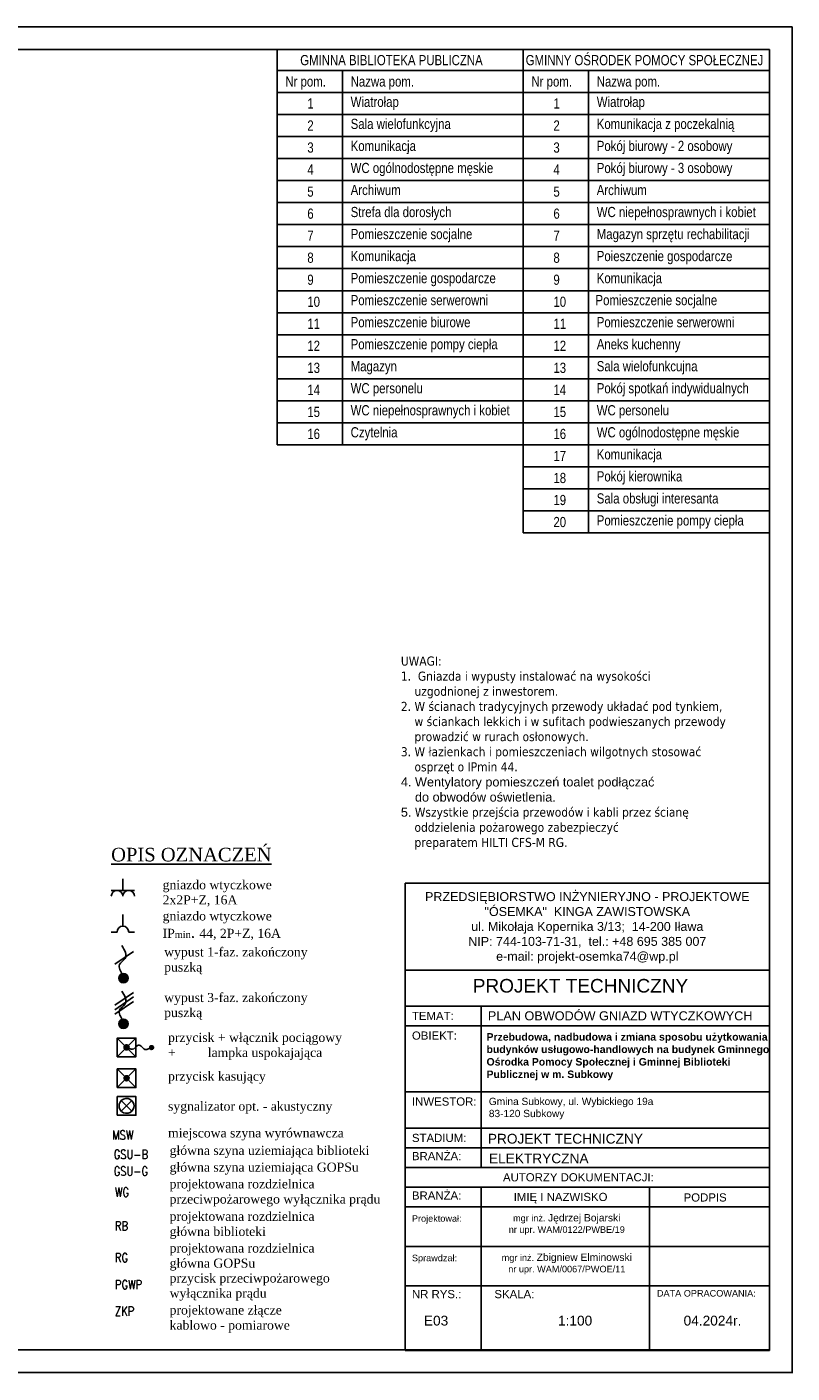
# Model space of a CAD drawing. Header units: inches. Extents: x 6268 to 12323, y 5221 to 42059.
# Tile 89 of 98: x 10481 to 12168, y 32922 to 35892. Entities that reach past the tile are written whole.
import ezdxf
from ezdxf.enums import TextEntityAlignment as Align

# ---------------------------------------------------------------- set-up
doc = ezdxf.new("R2010")
doc.units = ezdxf.units.IN
doc.header["$MEASUREMENT"] = 0
doc.layers.add('CP_LINENORM', color=253, linetype='Continuous')
doc.styles.add('Cienka', font='romans.shx')
doc.styles.add('CP_ATTR', font='romans.shx')
doc.styles.get("Standard").update_dxf_attribs({"font": 'txt.shx'})

# ---------------------------------------------------------------- blocks, each defined once
blk = doc.blocks.new('cp_num_el')
at = {"linetype": 'ByBlock', "style": 'CP_ATTR', "width": 0.8, "flags": 12}
blk.add_attdef('VAL', (0, 0), '', height=1, dxfattribs=at)
blk = doc.blocks.new('CPEL_2588')
for p, q in [((0, 0), (0, -0.4)), ((-0.4, -0.6), (-0.2, -0.6)), ((0.2, -0.6), (0.4, -0.6))]:
    blk.add_line(p, q)
blk.add_arc((0, -0.6), 0.2, 360, 180)
at = {"linetype": 'ByBlock', "style": 'CP_ATTR', "flags": 9}
for tag, p in [('NAME', (-0.092, -0.018)), ('GROUP', (-0.092, -0.018)), ('NUMBER', (-0.092, -0.018)), ('PRODUCER', (-0.092, -0.018)), ('ARTICLE', (-0.092, -0.018)), ('CHARACTER', (-0.092, -0.018)), ('VOLTAGE', (-0.092, -0.019)), ('WEIGHT', (-0.092, -0.018)), ('OTHER', (-0.092, -0.018)), ('PRODUCT-TYPE', (-0.092, -0.019)), ('ORDER-NO', (-0.092, -0.019)), ('POWER', (-0.092, -0.019))]:
    blk.add_attdef(tag, text='', height=0.00005, dxfattribs=at).set_placement(p, align=Align.MIDDLE_LEFT)
blk = doc.blocks.new('CPEL_25872')
for p in [(0, 0), (-0.4, -0.4), (0.4, -0.4)]:
    blk.add_line(p, (0, -0.4))
for centre, start in [((-0.2, -0.6), 360), ((0.2, -0.6), 0)]:
    blk.add_arc(centre, 0.2, start, 180)
at = {"linetype": 'ByBlock', "style": 'CP_ATTR', "flags": 9}
for tag, p in [('NAME', (-0.092, -0.018)), ('GROUP', (-0.092, -0.018)), ('NUMBER', (-0.092, -0.018)), ('PRODUCER', (-0.092, -0.018)), ('ARTICLE', (-0.092, -0.018)), ('CHARACTER', (-0.092, -0.018)), ('VOLTAGE', (-0.092, -0.019)), ('WEIGHT', (-0.092, -0.018)), ('OTHER', (-0.092, -0.018)), ('PRODUCT-TYPE', (-0.092, -0.019)), ('ORDER-NO', (-0.092, -0.019)), ('POWER', (-0.092, -0.019))]:
    blk.add_attdef(tag, text='', height=0.00005, dxfattribs=at).set_placement(p, align=Align.MIDDLE_LEFT)
blk = doc.blocks.new('CPEL_2580_1')
h = blk.add_hatch(color=256)
h.paths.add_polyline_path([(0.2, 0, 1), (-0.2, 0, 1)])
h.paths.add_polyline_path([(-0.092, -0.018), (-0.092, -0.018), (-0.092, -0.018), (-0.092, -0.018)], flags=24)
h.paths.add_polyline_path([(-0.092, -0.018), (-0.091, -0.018), (-0.091, -0.018), (-0.092, -0.018)], flags=24)
h.paths.add_polyline_path([(-0.092, -0.019), (-0.091, -0.019), (-0.091, -0.018), (-0.092, -0.018)], flags=24)
h.paths.add_polyline_path([(-0.092, -0.019), (-0.091, -0.019), (-0.091, -0.019), (-0.092, -0.019)], flags=24)
h.paths.add_polyline_path([(-0.092, -0.018), (-0.092, -0.018), (-0.092, -0.018), (-0.092, -0.018)], flags=24)
h.paths.add_polyline_path([(-0.092, -0.019), (-0.092, -0.019), (-0.092, -0.019), (-0.092, -0.019)], flags=24)
h.paths.add_polyline_path([(-0.092, -0.019), (-0.091, -0.019), (-0.091, -0.019), (-0.092, -0.019)], flags=24)
h.paths.add_polyline_path([(-0.092, -0.018), (-0.091, -0.018), (-0.091, -0.018), (-0.092, -0.018)], flags=24)
h.paths.add_polyline_path([(-0.092, -0.018), (-0.091, -0.018), (-0.091, -0.018), (-0.092, -0.018)], flags=24)
h.paths.add_polyline_path([(-0.092, -0.019), (-0.092, -0.019), (-0.092, -0.018), (-0.092, -0.018)], flags=24)
h.paths.add_polyline_path([(-0.092, -0.019), (-0.091, -0.019), (-0.091, -0.018), (-0.092, -0.018)], flags=24)
h.paths.add_polyline_path([(-0.092, -0.018), (-0.092, -0.018), (-0.092, -0.018), (-0.092, -0.018)], flags=24)
blk.add_circle((0, 0), 0.2)
at = {"linetype": 'ByBlock', "style": 'CP_ATTR', "flags": 9}
for tag, p in [('NAME', (-0.092, -0.018)), ('GROUP', (-0.092, -0.018)), ('NUMBER', (-0.092, -0.018)), ('PRODUCER', (-0.092, -0.018)), ('ARTICLE', (-0.092, -0.018)), ('CHARACTER', (-0.092, -0.018)), ('VOLTAGE', (-0.092, -0.019)), ('WEIGHT', (-0.092, -0.018)), ('OTHER', (-0.092, -0.018)), ('PN', (-0.092, -0.018)), ('TEMPERATURE', (-0.092, -0.018)), ('FLOW', (-0.092, -0.018)), ('PRODUCT-TYPE', (-0.092, -0.019)), ('ORDER-NO', (-0.092, -0.019)), ('POWER', (-0.092, -0.019)), ('QUANTITY', (-0.092, -0.019)), ('EQUIPMENT', (-0.092, -0.019)), ('DN', (-0.091, -0.019)), ('PRICE', (-0.091, -0.019))]:
    blk.add_attdef(tag, text='', height=0.00005, dxfattribs=at).set_placement(p, align=Align.MIDDLE_LEFT)

msp = doc.modelspace()

# ---------------------------------------------------------------- linework, layer by layer
at = {"linetype": 'Continuous'}
for p, q in [((6468.073, 35842.31), (12118.073, 35842.31)), ((12118.073, 32972.31), (12118.073, 35842.31)), ((6468.073, 32973.31), (12118.073, 32973.31))]:
    msp.add_line(p, q, dxfattribs=at)
for p, q in [((11032.77, 35842.31), (11575.422, 35842.31)), ((11032.77, 35842.31), (11575.422, 35842.31)), ((11032.77, 34970.21), (11032.77, 35842.31)), ((11575.422, 35842.31), (12118.073, 35842.31)), ((11575.422, 34775.81), (11575.422, 35842.31)), ((11575.422, 35842.31), (12118.073, 35842.31)), ((11575.422, 35842.31), (12118.073, 35842.31)), ((12118.073, 34775.81), (12118.073, 35842.31)), ((11032.77, 35796.41), (11575.422, 35796.41)), ((11032.77, 35796.41), (11575.422, 35796.41)), ((11176.77, 34970.21), (11176.77, 35796.41)), ((11575.422, 35796.41), (12118.073, 35796.41)), ((11575.422, 35796.41), (12118.073, 35796.41)), ((11719.422, 34775.81), (11719.422, 35796.41)), ((11032.77, 35747.81), (11575.422, 35747.81)), ((11032.77, 35747.81), (11575.422, 35747.81)), ((11575.422, 35747.81), (12118.073, 35747.81)), ((11575.422, 35747.81), (12118.073, 35747.81)), ((11032.77, 35699.21), (11575.422, 35699.21)), ((11575.422, 35699.21), (12118.073, 35699.21)), ((11032.77, 35650.61), (11575.422, 35650.61)), ((11575.422, 35650.61), (12118.073, 35650.61)), ((11032.77, 35602.01), (11575.422, 35602.01)), ((11575.422, 35602.01), (12118.073, 35602.01)), ((11032.77, 35553.41), (11575.422, 35553.41)), ((11575.422, 35553.41), (12118.073, 35553.41)), ((11032.77, 35504.81), (11575.422, 35504.81)), ((11575.422, 35504.81), (12118.073, 35504.81)), ((11032.77, 35456.21), (11575.422, 35456.21)), ((11575.422, 35456.21), (12118.073, 35456.21)), ((11032.77, 35407.61), (11575.422, 35407.61)), ((11575.422, 35407.61), (12118.073, 35407.61)), ((11032.77, 35359.01), (11575.422, 35359.01)), ((11575.422, 35359.01), (12118.073, 35359.01)), ((11032.77, 35310.41), (11575.422, 35310.41)), ((11575.422, 35310.41), (12118.073, 35310.41)), ((11032.77, 35261.81), (11575.422, 35261.81)), ((11575.422, 35261.81), (12118.073, 35261.81)), ((11032.77, 35213.21), (11575.422, 35213.21)), ((11575.422, 35213.21), (12118.073, 35213.21)), ((11032.77, 35164.61), (11575.422, 35164.61)), ((11575.422, 35164.61), (12118.073, 35164.61)), ((11032.77, 35116.01), (11575.422, 35116.01)), ((11575.422, 35116.01), (12118.073, 35116.01)), ((11032.77, 35067.41), (11575.422, 35067.41)), ((11575.422, 35067.41), (12118.073, 35067.41)), ((11032.77, 35018.81), (11575.422, 35018.81)), ((11575.422, 35018.81), (12118.073, 35018.81)), ((11032.77, 34970.21), (11575.422, 34970.21)), ((11575.422, 34970.21), (12118.073, 34970.21)), ((11575.422, 34921.61), (12118.073, 34921.61)), ((11575.422, 34873.01), (12118.073, 34873.01)), ((11575.422, 34824.41), (12118.073, 34824.41)), ((11575.422, 34775.81), (12118.073, 34775.81)), ((11314.606, 34003.195), (12118.073, 34003.195)), ((11314.606, 33114.795), (11314.606, 34003.195)), ((12118.073, 32972.31), (12118.073, 34003.195)), ((11314.606, 33811.157), (12118.073, 33811.157)), ((11314.606, 33732.182), (12118.073, 33732.182)), ((11482.209, 33375.816), (11482.209, 33732.182)), ((11314.606, 33688.745), (12118.073, 33688.745)), ((11314.606, 33543.16), (12118.073, 33543.16)), ((11314.606, 33462.688), (12118.073, 33462.688)), ((11314.606, 33419.252), (12118.073, 33419.252)), ((11314.606, 33375.816), (12118.073, 33375.816)), ((11314.606, 33332.38), (12118.073, 33332.38)), ((11482.209, 33114.795), (11482.209, 33332.38)), ((11853.681, 33114.795), (11853.681, 33332.38)), ((11314.606, 33288.943), (12118.073, 33288.943)), ((11314.606, 33201.869), (12118.073, 33201.869)), ((11314.606, 32972.31), (11314.606, 33114.795)), ((11314.606, 33114.795), (12118.073, 33114.795)), ((11314.606, 33114.795), (12118.073, 33114.795)), ((11482.209, 32972.31), (11482.209, 33114.795)), ((11853.681, 32972.31), (11853.681, 33114.795)), ((11314.606, 32972.31), (12118.073, 32972.31))]:
    msp.add_line(p, q)
at = {"ltscale": 0.5}
for p, q in [((10674.489, 33824.403, -298.139), (10716.204, 33852.673, -298.139)), ((10674.489, 33733.825, -298.139), (10716.204, 33762.095, -298.139)), ((10674.489, 33723.825, -298.139), (10716.204, 33752.095, -298.139)), ((10674.489, 33713.825, -298.139), (10716.204, 33742.095, -298.139))]:
    msp.add_line(p, q, dxfattribs=at)
for points in [[(10680.015, 33620.248), (10680.015, 33661.463), (10721.092, 33661.463), (10721.092, 33620.248)], [(10696.707, 33644.78), (10700.48, 33640.863), (10696.707, 33636.939), (10695.691, 33638.397), (10695.109, 33639.989), (10695.109, 33641.73), (10695.691, 33643.33)], [(10696.707, 33644.78), (10698.012, 33645.797), (10699.754, 33646.23), (10701.353, 33646.23), (10703.094, 33645.797), (10704.399, 33644.78), (10700.48, 33640.863)], [(10696.707, 33636.939), (10700.48, 33640.855), (10704.399, 33636.939), (10703.094, 33635.922), (10701.353, 33635.489), (10699.754, 33635.489), (10698.012, 33635.922)], [(10700.483, 33640.855), (10704.399, 33644.772), (10705.562, 33642.888), (10705.998, 33640.855), (10705.562, 33638.68), (10704.399, 33636.939)], [(10680.015, 33552.331), (10680.015, 33593.554), (10721.092, 33593.554), (10721.092, 33552.331)], [(10696.707, 33569.022), (10700.48, 33572.947), (10704.399, 33569.022), (10703.094, 33568.005), (10701.353, 33567.572), (10699.754, 33567.572), (10698.012, 33568.005), (10696.707, 33569.022), (10695.691, 33570.472), (10695.109, 33572.072), (10695.109, 33573.813), (10695.691, 33575.413), (10696.707, 33576.863), (10700.48, 33572.947)], [(10696.707, 33576.863), (10698.012, 33577.888), (10699.754, 33578.313), (10701.353, 33578.313), (10703.094, 33577.888), (10704.399, 33576.863), (10700.48, 33572.947)], [(10700.483, 33572.947), (10704.399, 33576.855), (10705.562, 33574.972), (10705.998, 33572.947), (10705.562, 33570.763), (10704.399, 33569.022)], [(10680.014, 33491.205), (10680.014, 33532.42), (10721.092, 33532.42), (10721.092, 33491.205)]]:
    msp.add_lwpolyline(points, close=True, dxfattribs=at)
for points in [[(10721.089, 33661.463), (10680.015, 33620.248)], [(10721.089, 33620.248), (10680.015, 33661.463)], [(10700.483, 33640.855), (10710.933, 33637.08)], [(10710.933, 33637.089), (10713.69, 33636.655), (10716.304, 33637.522), (10718.478, 33639.405)], [(10718.482, 33639.405), (10724.288, 33644.197)], [(10724.282, 33644.197), (10726.314, 33645.497), (10728.638, 33645.788), (10730.959, 33645.213), (10732.99, 33643.905), (10737.488, 33639.405), (10738.94, 33637.664), (10740.972, 33636.355), (10743.296, 33635.922), (10745.617, 33636.355)], [(10745.623, 33636.364), (10755.929, 33640.43)], [(10721.089, 33593.554), (10680.015, 33552.331)], [(10721.089, 33552.331), (10680.015, 33593.554)], [(10712.24, 33500.205), (10689.018, 33523.429)], [(10712.24, 33523.421), (10689.018, 33500.197)]]:
    msp.add_lwpolyline(points, dxfattribs=at)
msp.add_lwpolyline([(10752.153, 33642.013, 1.22632395), (10759.992, 33640.422), (10759.699, 33642.013), (10758.83, 33643.322)], format="xyb", dxfattribs=at)
msp.add_lwpolyline([(10715.434, 33504.705), (10716.596, 33508.188), (10717.032, 33511.813), (10716.596, 33515.438), (10715.434, 33518.921, 0.71113593), (10684.519, 33515.438), (10684.084, 33511.813), (10684.519, 33508.188, 0.71113593)], format="xyb", close=True, dxfattribs=at)
for centre, radius in [((10700.514, 33640.822), 5.483), ((10755.857, 33640.405), 4.135), ((10700.514, 33572.905), 5.483)]:
    msp.add_circle(centre, radius, dxfattribs=at)
for points in [[(10692.27, 33801.111, -298.139), (10685.048, 33823.381, -298.139), (10697.688, 33837.225, -298.139), (10690.465, 33865.562, -298.139)], [(10692.27, 33700.533, -298.139), (10685.048, 33722.803, -298.139), (10697.688, 33736.647, -298.139), (10690.465, 33764.984, -298.139)]]:
    msp.add_spline(points, degree=3, dxfattribs=at)
msp.add_open_spline([(10758.83, 33643.322), (10756.518, 33645.513), (10753.491, 33644.73), (10752.153, 33642.013)], degree=3, dxfattribs=at)
for points in [[(10706.138, 33635.347), (10706.138, 33646.229), (10695.103, 33635.347), (10695.103, 33646.229)], [(10760.129, 33636.213), (10760.129, 33644.631), (10752.004, 33636.213), (10752.004, 33644.631)], [(10706.138, 33567.434), (10706.138, 33578.316), (10695.103, 33567.434), (10695.103, 33578.316)]]:
    msp.add_solid(points, dxfattribs=at)
at = {"layer": 'CP_LINENORM', "linetype": 'Continuous'}
for p, q in [((6268.073, 35892.31), (12168.073, 35892.31)), ((12168.073, 32922.31), (12168.073, 35892.31)), ((12168.073, 32922.31), (12168.073, 35892.31)), ((6268.073, 32923.31), (12168.073, 32923.31))]:
    msp.add_line(p, q, dxfattribs=at)

# ---------------------------------------------------------------- block references
at = {"xscale": 64, "yscale": 64, "zscale": 64}
for name, p in [('CPEL_25872', (10692.464, 34012.648)), ('CPEL_2588', (10692.464, 33933.836))]:
    msp.add_blockref(name, p, dxfattribs=at)
at = {"ltscale": 0.5, "xscale": 51.10425187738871, "yscale": 51.10425187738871, "zscale": 51.10425187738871}
for p in [(10693.774, 33793.614, -298.139), (10693.774, 33693.037, -298.139)]:
    msp.add_blockref('CPEL_2580_1', p, dxfattribs=at)
at = {"xscale": 20, "yscale": 20, "zscale": 20}
for p, values in [((10668.941, 33437.472, 482.083), {'VAL': 'MSW'}), ((10672.412, 33394.77, 482.083), {'VAL': 'GSU-B'}), ((10672.412, 33357.857, 482.083), {'VAL': 'GSU-G'}), ((10675.092, 33311.445), {'VAL': 'WG'}), ((10675.092, 33237.041), {'VAL': 'RB'}), ((10675.092, 33167.097), {'VAL': 'RG'}), ((10675.092, 33107.483), {'VAL': 'PGWP'}), ((10675.092, 33048.949), {'VAL': 'ZKP'})]:
    msp.add_blockref('cp_num_el', p, dxfattribs=at).add_auto_attribs(values)

# ---------------------------------------------------------------- texts
at = {"char_height": 22.5, "style": 'Cienka'}
for s, insert, width, attachment_point in [('\\pxqc;{\\fArial|b0|i0|c238|p0;\\W0.8;GMINNA BIBLIOTEKA PUBLICZNA}', (11284.682, 35818.91), 630.51934, 5), ('\\pxqc;{\\fArial|b0|i0|c238|p0;\\W0.8;GMINNY OŚRODEK POMOCY SPOŁECZNEJ}', (11842.725, 35818.91), 630.51934, 5), ('\\pxql;{\\fArial|b0|i0|c238|p0;\\W0.8;Nr pom.}', (11050.77, 35783.21), 120.17581, 1), ('\\pxql;{\\fArial|b0|i0|c238|p0;\\W0.8;Nazwa pom.}', (11194.77, 35783.21), 167.22409, 1), ('\\pxql;{\\fArial|b0|i0|c238|p0;\\W0.8;Nr pom.}', (11593.422, 35783.21), 120.17581, 1), ('\\pxql;{\\fArial|b0|i0|c238|p0;\\W0.8;Nazwa pom.}', (11737.422, 35783.21), 167.22409, 1), ('{\\fArial|b0|i0|c238|p0;\\W0.8;1}', (11099.185, 35734.61), 46.66394, 1), ('{\\fArial|b0|i0|c238|p0;\\W0.8;1}', (11641.836, 35734.61), 46.66394, 1), ('{\\fArial|b0|i0|c238|p0;\\W0.8;2}', (11099.185, 35686.01), 46.66394, 1), ('{\\fArial|b0|i0|c238|p0;\\W0.8;2}', (11641.836, 35686.01), 46.66394, 1), ('{\\fArial|b0|i0|c238|p0;\\W0.8;3}', (11099.185, 35637.41), 46.66394, 1), ('{\\fArial|b0|i0|c238|p0;\\W0.8;3}', (11641.836, 35637.41), 46.66394, 1), ('{\\fArial|b0|i0|c238|p0;\\W0.8;4}', (11099.185, 35588.81), 46.66394, 1), ('{\\fArial|b0|i0|c238|p0;\\W0.8;4}', (11641.836, 35588.81), 46.66394, 1), ('{\\fArial|b0|i0|c238|p0;\\W0.8;5}', (11099.185, 35540.21), 46.66394, 1), ('{\\fArial|b0|i0|c238|p0;\\W0.8;5}', (11641.836, 35540.21), 46.66394, 1), ('{\\fArial|b0|i0|c238|p0;\\W0.8;6}', (11099.185, 35491.61), 46.66394, 1), ('{\\fArial|b0|i0|c238|p0;\\W0.8;6}', (11641.836, 35491.61), 46.66394, 1), ('{\\fArial|b0|i0|c238|p0;\\W0.8;7}', (11099.185, 35443.01), 46.66394, 1), ('{\\fArial|b0|i0|c238|p0;\\W0.8;7}', (11641.836, 35443.01), 46.66394, 1), ('{\\fArial|b0|i0|c238|p0;\\W0.8;8}', (11099.185, 35394.41), 46.66394, 1), ('{\\fArial|b0|i0|c238|p0;\\W0.8;8}', (11641.836, 35394.41), 46.66394, 1), ('{\\fArial|b0|i0|c238|p0;\\W0.8;9}', (11099.185, 35345.81), 46.66394, 1), ('{\\fArial|b0|i0|c238|p0;\\W0.8;9}', (11641.836, 35345.81), 46.66394, 1), ('{\\fArial|b0|i0|c238|p0;\\W0.8;10}', (11641.836, 35297.21), 46.66394, 1), ('{\\fArial|b0|i0|c238|p0;\\W0.8;11}', (11099.185, 35248.61), 46.66394, 1), ('{\\fArial|b0|i0|c238|p0;\\W0.8;11}', (11641.836, 35248.61), 46.66394, 1), ('{\\fArial|b0|i0|c238|p0;\\W0.8;12}', (11099.185, 35200.01), 46.66394, 1), ('{\\fArial|b0|i0|c238|p0;\\W0.8;12}', (11641.836, 35200.01), 46.66394, 1), ('{\\fArial|b0|i0|c238|p0;\\W0.8;13}', (11099.185, 35151.41), 46.66394, 1), ('{\\fArial|b0|i0|c238|p0;\\W0.8;13}', (11641.836, 35151.41), 46.66394, 1), ('{\\fArial|b0|i0|c238|p0;\\W0.8;14}', (11099.185, 35102.81), 46.66394, 1), ('{\\fArial|b0|i0|c238|p0;\\W0.8;14}', (11641.836, 35102.81), 46.66394, 1), ('{\\fArial|b0|i0|c238|p0;\\W0.8;15}', (11099.185, 35054.21), 46.66394, 1), ('{\\fArial|b0|i0|c238|p0;\\W0.8;15}', (11641.836, 35054.21), 46.66394, 1), ('{\\fArial|b0|i0|c238|p0;\\W0.8;16}', (11099.185, 35005.61), 46.66394, 1), ('{\\fArial|b0|i0|c238|p0;\\W0.8;16}', (11641.836, 35005.61), 46.66394, 1), ('{\\fArial|b0|i0|c238|p0;\\W0.8;17}', (11641.836, 34957.01), 46.66394, 1), ('{\\fArial|b0|i0|c238|p0;\\W0.8;18}', (11641.836, 34908.41), 46.66394, 1), ('{\\fArial|b0|i0|c238|p0;\\W0.8;19}', (11641.836, 34859.81), 46.66394, 1), ('{\\fArial|b0|i0|c238|p0;\\W0.8;20}', (11641.836, 34811.21), 46.66394, 1)]:
    msp.add_mtext(s, dxfattribs=dict(at, insert=insert, width=width, attachment_point=attachment_point))
at = {"char_height": 22.5, "attachment_point": 1, "style": 'Cienka'}
for s, insert in [('{\\fArial|b0|i0|c238|p0;\\W0.8;Wiatrołap}', (11194.77, 35738.21)), ('{\\fArial|b0|i0|c238|p0;\\W0.8;Wiatrołap}', (11737.422, 35738.21)), ('{\\fArial|b0|i0|c238|p0;\\W0.8;Sala wielofunkcyjna}', (11194.77, 35689.61)), ('{\\fArial|b0|i0|c238|p0;\\W0.8;Komunikacja z poczekalnią}', (11737.422, 35689.61)), ('{\\fArial|b0|i0|c238|p0;\\W0.8;Komunikacja}', (11194.77, 35641.01)), ('{\\fArial|b0|i0|c238|p0;\\W0.8;Pokój biurowy - 2 osobowy}', (11737.422, 35641.01)), ('{\\fArial|b0|i0|c238|p0;\\W0.8;WC ogólnodostępne męskie}', (11194.77, 35592.41)), ('{\\fArial|b0|i0|c238|p0;\\W0.8;Pokój biurowy - 3 osobowy}', (11737.422, 35592.41)), ('{\\fArial|b0|i0|c238|p0;\\W0.8;Archiwum}', (11194.77, 35543.81)), ('{\\fArial|b0|i0|c238|p0;\\W0.8;Archiwum}', (11737.422, 35543.81)), ('{\\fArial|b0|i0|c238|p0;\\W0.8;Strefa dla dorosłych}', (11194.77, 35495.21)), ('{\\fArial|b0|i0|c238|p0;\\W0.8;WC niepełnosprawnych i kobiet', (11737.422, 35495.21)), ('{\\fArial|b0|i0|c238|p0;\\W0.8;Pomieszczenie socjalne}', (11194.77, 35446.61)), ('{\\fArial|b0|i0|c238|p0;\\W0.8;Magazyn sprzętu rechabilitacji}', (11737.422, 35446.61)), ('{\\fArial|b0|i0|c238|p0;\\W0.8;Komunikacja}', (11194.77, 35398.01)), ('{\\fArial|b0|i0|c238|p0;\\W0.8;Poieszczenie gospodarcze}', (11737.422, 35398.01)), ('{\\fArial|b0|i0|c238|p0;\\W0.8;Pomieszczenie gospodarcze}', (11194.77, 35349.41)), ('{\\fArial|b0|i0|c238|p0;\\W0.8;Komunikacja}', (11737.422, 35349.41)), ('{\\fArial|b0|i0|c238|p0;\\W0.8;10}', (11099.185, 35297.21)), ('{\\fArial|b0|i0|c238|p0;\\W0.8;Pomieszczenie serwerowni}', (11194.77, 35300.81)), ('{\\fArial|b0|i0|c238|p0;\\W0.8;Pomieszczenie socjalne}', (11734.624, 35300.81)), ('{\\fArial|b0|i0|c238|p0;\\W0.8;Pomieszczenie biurowe}', (11194.77, 35252.21)), ('{\\fArial|b0|i0|c238|p0;\\W0.8;Pomieszczenie serwerowni}', (11737.422, 35252.21)), ('{\\fArial|b0|i0|c238|p0;\\W0.8;Pomieszczenie pompy ciepła}', (11194.77, 35203.61)), ('{\\fArial|b0|i0|c238|p0;\\W0.8;Aneks kuchenny}', (11737.422, 35203.61)), ('{\\fArial|b0|i0|c238|p0;\\W0.8;Magazyn}', (11194.77, 35155.01)), ('{\\fArial|b0|i0|c238|p0;\\W0.8;Sala wielofunkcujna}', (11737.422, 35155.01)), ('{\\fArial|b0|i0|c238|p0;\\W0.8;WC personelu}', (11194.77, 35106.41)), ('{\\fArial|b0|i0|c238|p0;\\W0.8;Pokój spotkań indywidualnych}', (11737.422, 35106.41)), ('{\\fArial|b0|i0|c238|p0;\\W0.8;WC niepełnosprawnych i kobiet}', (11194.77, 35057.81)), ('{\\fArial|b0|i0|c238|p0;\\W0.8;WC personelu}', (11737.422, 35057.81)), ('{\\fArial|b0|i0|c238|p0;\\W0.8;Czytelnia}', (11194.77, 35009.21)), ('{\\fArial|b0|i0|c238|p0;\\W0.8;WC ogólnodostępne męskie', (11737.422, 35009.21)), ('{\\fArial|b0|i0|c238|p0;\\W0.8;Komunikacja}', (11737.422, 34960.61)), ('{\\fArial|b0|i0|c238|p0;\\W0.8;Pokój kierownika}', (11737.422, 34912.01)), ('{\\fArial|b0|i0|c238|p0;\\W0.8;Sala obsługi interesanta}', (11737.422, 34863.41)), ('{\\fArial|b0|i0|c238|p0;\\W0.8;Pomieszczenie pompy ciepła}', (11737.422, 34814.81))]:
    msp.add_mtext(s, dxfattribs=dict(at, insert=insert))
at = {"attachment_point": 1}
for s, insert, char_height, width in [('{\\fTahoma|b0|i0|c238|p34;UWAGI:\\P1.  Gniazda i wypusty instalować na wysokości\\P    uzgodnionej z inwestorem.\\P2. W ścianach tradycyjnych przewody układać pod tynkiem,\\P    w ściankach lekkich i w sufitach podwieszanych przewody \\P    prowadzić w rurach osłonowych. \\P3. W łazienkach i pomieszczeniach wilgotnych stosować \\P    osprzęt o IPmin 44.\\P\\fArial|b0|i0|c238|p34;4. Wentylatory pomieszczeń toalet podłączać \\P    do obwodów oświetlenia. \\P5.\\fTahoma|b0|i0|c238|p34; Wszystkie przejścia przewodów i kabli przez ścianę \\P    oddzielenia pożarowego zabezpieczyć \\P    preparatem HILTI CFS-M RG.}', (11305.497, 34503.233), 20, 1289.4569), ('\\fTimes New Roman|b0|i0|c0|p0;\\LOPIS OZNACZEŃ', (10666.574, 34081.206, 55.136), 30, 514.50612), ('{\\fTimes New Roman|b0|i0|c238|p18;gniazdo wtyczkowe \\P2x2P+Z, 16A}', (10780.136, 34009.704), 20, 704.36328), ('{\\fTimes New Roman|b0|i0|c238|p18;gniazdo wtyczkowe \\PIP\\H0.75x;min\\H1.66667x;. \\H0.8x;44, 2P+Z, 16A}', (10780.136, 33940.892), 20, 704.36328), ('{\\fTimes New Roman|b0|i0|c238|p18;wypust 1-faz. zakończony \\Ppuszką}', (10783.583, 33861.48), 20, 704.36328), ('{\\fTimes New Roman|b0|i0|c238|p18;wypust 3-faz. zakończony \\Ppuszką}', (10783.583, 33760.903), 20, 704.36328), ('{\\fTimes New Roman|b0|i0|c238|p18;przycisk + włącznik pociągowy\\P\\pxi-1,l1,t0;+^I lampka uspokajająca}', (10792.085, 33672.936), 20, 704.36328), ('\\pxi-1,l1,t0;{\\fTimes New Roman|b0|i0|c238|p18;przycisk kasujący}', (10792.085, 33587.436), 20, 704.36328), ('\\pxi-1,l1,t0;{\\fTimes New Roman|b0|i0|c238|p18;sygnalizator opt. - akustyczny}', (10792.085, 33521.236), 20, 704.36328), ('{\\fTimes New Roman|b0|i0|c238|p18;miejscowa szyna wyrównawcza}', (10792.085, 33462.164), 20, 704.36328), ('{\\fTimes New Roman|b0|i0|c238|p18;główna szyna uziemiająca biblioteki}', (10795.556, 33423.607), 20, 704.36328), ('{\\fTimes New Roman|b0|i0|c238|p18;główna szyna uziemiająca GOPSu', (10795.556, 33386.694), 20, 704.36328), ('{\\fTimes New Roman|b0|i0|c238|p18;projektowana rozdzielnica \\Pprzeciwpożarowego wyłącznika prądu}', (10795.556, 33349.672), 20, 704.36328), ('{\\fTimes New Roman|b0|i0|c238|p18;projektowana rozdzielnica \\Pgłówna biblioteki}', (10795.556, 33278.172), 20, 704.36328), ('{\\fTimes New Roman|b0|i0|c238|p18;projektowana rozdzielnica \\Pgłówna GOPSu', (10795.556, 33208.228), 20, 704.36328), ('{\\fTimes New Roman|b0|i0|c238|p18;przycisk przeciwpożarowego \\Pwyłącznika prądu}', (10795.556, 33142.052), 20, 704.36328), ('{\\fTimes New Roman|b0|i0|c238|p18;projektowane złącze \\Pkablowo - pomiarowe}', (10795.556, 33071.479), 20, 704.36328)]:
    msp.add_mtext(s, dxfattribs=dict(at, insert=insert, char_height=char_height, width=width))
at = {"ltscale": 24}
for s, insert, char_height, width, attachment_point in [('{\\fArial|b0|i0|c238|p34;PRZEDSIĘBIORSTWO INŻYNIERYJNO - PROJEKTOWE\\P"ÓSEMKA"  KINGA ZAWISTOWSKA\\Pul. Mikołaja Kopernika 3/13;  14-200 Iława\\PNIP: 744-103-71-31,  tel.: +48 695 385 007\\Pe-mail: projekt-osemka74@wp.pl}', (11716.561, 33904.693), 19.74375, 781.72017, 5), ('{\\fArial|b0|i0|c238|p34;PROJEKT TECHNICZNY}', (11464.049, 33791.857), 30, 9900.34452, 1), ('{\\fArial|b0|i0|c238|p34;TEMAT:}', (11329.853, 33719.294), 18, 136.70026, 1), ('{\\fArial|b0|i0|c238|p34;PLAN OBWODÓW GNIAZD WTYCZKOWYCH', (11497.235, 33720.52), 20, 641.45159, 1), ('{\\fArial|b0|i0|c238|p34;OBIEKT:}', (11329.853, 33675.938), 18, 136.70026, 1), ('\\pxsa0.416667,ql;{\\fArial|b1|i0|c238|p34;\\fArial|b1|i0|c238|p34;\\H1x;Przebudowa, nadbudowa i zmiana sposobu użytkowania budynków usługowo-handlowych na budynek Gminnego Ośrodka Pomocy Społecznej i Gminnej Biblioteki Publicznej w m. Subkowy}', (11494.351, 33672.332), 16.5, 630.2818, 1), ('{\\fArial|b0|i0|c238|p34;INWESTOR:}', (11329.853, 33530.353), 18, 136.70026, 1), ('\\pxa0.5,sm1,ql;{\\fArial|b0|i0|c238|p34;Gmina Subkowy, ul. Wybickiego 19a\\P83-120 Subkowy', (11499.469, 33529.744), 16, 599.51142, 1), ('{\\fArial|b0|i0|c238|p34;STADIUM:}', (11329.853, 33450.195), 18, 136.70026, 1), ('{\\fArial|b0|i0|c238|p34;PROJEKT TECHNICZNY}', (11497.285, 33450.195), 21.6, 490.72064, 1), ('{\\fArial|b0|i0|c238|p34;BRANŻA:}', (11329.853, 33409.963), 18, 136.70026, 1), ('{\\fArial|b0|i0|c238|p34;ELEKTRYCZNA}', (11499.734, 33406.759), 21.6, 490.72064, 1), ('\\pxqc;{\\fArial|b0|i0|c238|p34;AUTORZY DOKUMENTACJI:}', (11322.911, 33363.287), 18, 747.89996, 1), ('{\\fArial|b0|i0|c238|p34;BRANŻA:}', (11329.853, 33323.09), 18, 136.70026, 1), ('\\pxi0.77356;{\\fArial|b0|i0|c238|p34;IMIĘ I NAZWISKO}', (11540.389, 33319.908), 18, 253.42015, 1), ('{\\fArial|b0|i0|c238|p34;PODPIS}', (11928.904, 33318.804), 18, 136.70026, 1), ('{\\fArial|b0|i0|c238|p34;Projektował:}', (11329.853, 33270.513), 14.4, 136.70026, 1), ('{\\fArial|b0|i0|c238|p34;mgr\\~inż. \\H1.125x;Jędrzej Bojarski\\H0.88889x;\\Pnr upr. WAM/0122/PWBE/19}', (11671.316, 33273.106), 14.4, 303.17459, 2), ('{\\fArial|b0|i0|c238|p34;Sprawdzał:}', (11329.853, 33183.439), 14.4, 136.70026, 1), ('{\\fArial|b0|i0|c238|p34;mgr\\~inż. \\H1.125x;Zbigniew Elminowski\\P\\H0.88889x;nr upr. WAM/0067/PWOE/11}', (11671.316, 33186.032), 14.4, 303.17459, 2), ('{\\fArial|b0|i0|c238|p34;NR RYS.:}', (11329.853, 33105.505), 18, 136.70026, 1), ('{\\fArial|b0|i0|c238|p34;SKALA:}', (11511.772, 33105.505), 18, 136.70026, 1), ('{\\fArial|b0|i0|c238|p34;DATA OPRACOWANIA:}', (11870.093, 33105.505), 14.4, 278.30723, 1), ('{\\fArial|b0|i0|c238|p34;E03}', (11356.247, 33048.844), 21.6, 136.70026, 1), ('{\\fArial|b0|i0|c238|p34;1:100}', (11651.902, 33048.844), 21.6, 136.70026, 1), ('{\\fArial|b0|i0|c238|p34;04.2024r.}', (11928.904, 33048.839), 21.6, 136.70026, 1)]:
    msp.add_mtext(s, dxfattribs=dict(at, insert=insert, char_height=char_height, width=width, attachment_point=attachment_point))

doc.saveas('drawing.dxf')
